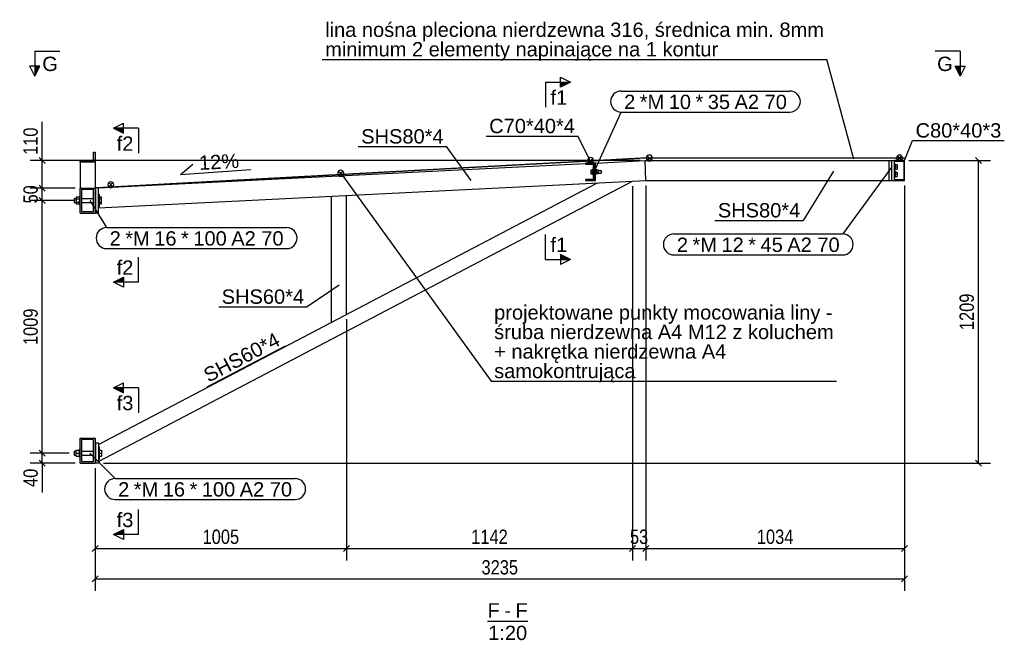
# Model space of a CAD drawing. Header units: millimetres. Extents: x 60 to 119230, y 44 to 9810.
# Tile 1 of 33: x 60 to 3995, y 89 to 2570. Entities that reach past the tile are written whole.
import ezdxf

# ---------------------------------------------------------------- set-up
doc = ezdxf.new("R2010")
doc.units = ezdxf.units.MM
doc.linetypes.add('HIDDEN', pattern=[2.38125, 1.5875, -0.79375])
doc.styles.add('Arial', font='ARIAL.TTF', dxfattribs={"height": 0.2})
doc.styles.add('Arial Narrow', font='ARIALN.TTF', dxfattribs={"height": 0.2})

# ---------------------------------------------------------------- blocks, each defined once
blk = doc.blocks.new('Unknown-18 - 34142')
at = {"color": 5}
blk.add_line((1929.9, 165), (2090.3, 165), dxfattribs=at)
at = {"color": 5, "style": 'Arial'}
for s, p in [('F', (1929.9, 180)), ('F', (2041.4, 180)), ('-', (1996.8, 180)), ('1:20', (1932.2, 90))]:
    blk.add_text(s, height=57.3, dxfattribs=at).set_placement(p)
blk = doc.blocks.new('Part-34165 - 34142')
at = {"color": 7}
for p, q in [((3534.8, 1926.5), (3534.8, 2006.5)), ((3534.8, 2006.5), (3544.8, 2006.5)), ((3544.8, 1926.5), (3544.8, 2006.5)), ((3534.8, 1926.5), (3544.8, 1926.5))]:
    blk.add_line(p, q, dxfattribs=at)
blk = doc.blocks.new('Part-34144 - 34142')
h = blk.add_hatch(color=6)
h.paths.add_polyline_path([(361.3, 1896.6), (301.3, 1896.6), (301.3, 1796.6), (361.3, 1796.6)])
h.paths.add_polyline_path([(307.3, 1802.6), (307.3, 1890.6), (355.3, 1890.6), (355.3, 1802.6)])
at = {"color": 7}
for p, q in [((301.3, 1896.6), (361.3, 1896.6)), ((301.3, 1796.6), (301.3, 1896.6)), ((355.3, 1890.6), (307.3, 1890.6)), ((307.3, 1890.6), (307.3, 1802.6)), ((355.3, 1802.6), (355.3, 1890.6)), ((361.3, 1896.6), (361.3, 1796.6)), ((301.3, 1796.6), (361.3, 1796.6)), ((307.3, 1802.6), (355.3, 1802.6))]:
    blk.add_line(p, q, dxfattribs=at)
blk = doc.blocks.new('Part-34153 - 34142')
at = {"color": 7}
for p, q in [((3595.8, 2006.5), (3555.8, 2006.5)), ((3555.8, 2006.5), (3555.8, 2003.5)), ((3555.8, 2003.5), (3592.8, 2003.5)), ((3592.8, 2003.5), (3592.8, 1929.5)), ((3595.8, 1926.5), (3595.8, 2006.5)), ((3592.8, 1929.5), (3555.8, 1929.5)), ((3555.8, 1929.5), (3555.8, 1926.5)), ((3555.8, 1926.5), (3595.8, 1926.5))]:
    blk.add_line(p, q, dxfattribs=at)
blk = doc.blocks.new('Part-34145 - 34142')
blk.add_hatch(color=6).paths.add_polyline_path([(361.3, 2040.5), (355.3, 2040.5), (355.3, 2006.5), (301.3, 2006.5), (301.3, 2000.5), (361.3, 2000.5)])
at = {"color": 7}
for p, q in [((355.3, 2040.5), (361.3, 2040.5)), ((355.3, 2006.5), (355.3, 2040.5)), ((361.3, 2040.5), (361.3, 2000.5)), ((301.3, 2000.5), (301.3, 2006.5)), ((301.3, 2006.5), (355.3, 2006.5)), ((361.3, 2000.5), (301.3, 2000.5))]:
    blk.add_line(p, q, dxfattribs=at)
blk = doc.blocks.new('Part-34154 - 34142')
h = blk.add_hatch(color=6)
h.paths.add_polyline_path([(361.3, 897.6), (301.3, 897.6), (301.3, 797.6), (361.3, 797.6)])
h.paths.add_polyline_path([(307.3, 803.6), (307.3, 891.6), (355.3, 891.6), (355.3, 803.6)])
at = {"color": 7}
for p, q in [((301.3, 897.6), (361.3, 897.6)), ((301.3, 797.6), (301.3, 897.6)), ((355.3, 891.6), (307.3, 891.6)), ((307.3, 891.6), (307.3, 803.6)), ((355.3, 803.6), (355.3, 891.6)), ((361.3, 897.6), (361.3, 797.6)), ((301.3, 797.6), (361.3, 797.6)), ((307.3, 803.6), (355.3, 803.6))]:
    blk.add_line(p, q, dxfattribs=at)
blk = doc.blocks.new('Part-34146 - 34142')
at = {"color": 7}
for p, q in [((374.3, 1897.2), (2321.4, 1994.6)), ((2361.4, 1996.6), (2560, 2006.5)), ((2562, 1926.5), (2560, 2006.5)), ((374.3, 1817.1), (2562, 1926.5)), ((374.3, 1897.2), (374.3, 1897.2))]:
    blk.add_line(p, q, dxfattribs=at)
blk = doc.blocks.new('Part-34147 - 34142')
at = {"color": 7}
for p, q in [((374.3, 803.4), (2508.6, 1923.8)), ((374.3, 871.2), (2365.9, 1916.7))]:
    blk.add_line(p, q, dxfattribs=at)
blk = doc.blocks.new('Part-34156 - 34142')
at = {"color": 7}
for p, q in [((374.3, 877.3), (362.3, 877.3)), ((362.3, 877.3), (362.3, 797.3)), ((374.3, 877.3), (374.3, 797.3)), ((374.3, 797.3), (362.3, 797.3))]:
    blk.add_line(p, q, dxfattribs=at)
blk = doc.blocks.new('Part-34148 - 34142')
at = {"color": 7}
for p, q in [((1306.4, 1360.5), (1306.4, 1863.7)), ((1366.4, 1392), (1366.4, 1866.7))]:
    blk.add_line(p, q, dxfattribs=at)
blk = doc.blocks.new('Bolt-34157 - 34142')
at = {"color": 136}
for p, q in [((277.3, 845.3), (277.3, 829.3)), ((277.3, 845.3), (285.3, 845.3)), ((277.3, 829.3), (285.3, 829.3)), ((285.3, 825.3), (285.3, 849.3)), ((285.3, 849.3), (298.3, 849.3)), ((285.3, 837.3), (298.3, 837.3)), ((298.3, 852.3), (298.3, 822.3)), ((298.3, 852.3), (301.3, 852.3)), ((307.3, 845.3), (355.3, 845.3)), ((307.3, 829.3), (355.3, 829.3)), ((361.3, 845.3), (362.3, 845.3)), ((361.3, 829.3), (362.3, 829.3)), ((374.3, 862.3), (377.3, 862.3)), ((377.3, 862.3), (377.3, 812.3)), ((377.3, 849.3), (387.3, 849.3)), ((377.3, 837.3), (387.3, 837.3)), ((387.3, 849.3), (387.3, 825.3)), ((285.3, 825.3), (298.3, 825.3)), ((298.3, 822.3), (301.3, 822.3)), ((374.3, 812.3), (377.3, 812.3)), ((377.3, 825.3), (387.3, 825.3))]:
    blk.add_line(p, q, dxfattribs=at)
blk = doc.blocks.new('Part-34159 - 34142')
at = {"color": 7}
for p, q in [((374.3, 1897.2), (362.3, 1897.2)), ((362.3, 1897.2), (362.3, 1797.2)), ((374.3, 1797.2), (374.3, 1897.2)), ((362.3, 1797.2), (374.3, 1797.2))]:
    blk.add_line(p, q, dxfattribs=at)
blk = doc.blocks.new('Bolt-34160 - 34142')
at = {"color": 136}
for p, q in [((277.3, 1855.2), (277.3, 1839.2)), ((277.3, 1855.2), (285.3, 1855.2)), ((285.3, 1861), (285.3, 1833.3)), ((285.3, 1861), (298.3, 1861)), ((285.3, 1854.1), (298.3, 1854.1)), ((298.3, 1862.2), (298.3, 1832.2)), ((298.3, 1862.2), (301.3, 1862.2)), ((307.3, 1855.2), (355.3, 1855.2)), ((361.3, 1855.2), (362.3, 1855.2)), ((374.3, 1872.2), (377.3, 1872.2)), ((377.3, 1872.2), (377.3, 1822.2)), ((377.3, 1861), (387.3, 1861)), ((377.3, 1854.1), (387.3, 1854.1)), ((387.3, 1833.3), (387.3, 1861)), ((277.3, 1839.2), (285.3, 1839.2)), ((285.3, 1840.2), (298.3, 1840.2)), ((285.3, 1833.3), (298.3, 1833.3)), ((298.3, 1832.2), (301.3, 1832.2)), ((307.3, 1839.2), (355.3, 1839.2)), ((361.3, 1839.2), (362.3, 1839.2)), ((374.3, 1822.2), (377.3, 1822.2)), ((377.3, 1840.2), (387.3, 1840.2)), ((377.3, 1833.3), (387.3, 1833.3))]:
    blk.add_line(p, q, dxfattribs=at)
blk = doc.blocks.new('Part-34161 - 34142')
at = {"color": 7}
for p, q in [((2562, 1926.5), (2560, 2006.5)), ((2560, 2006.5), (3534.8, 2006.5)), ((3534.8, 1926.5), (3534.8, 2006.5)), ((2562, 1926.5), (3534.8, 1926.5))]:
    blk.add_line(p, q, dxfattribs=at)
blk = doc.blocks.new('Part-34164 - 34142')
at = {"color": 7}
for p, q in [((3545.8, 1926.5), (3545.8, 2006.5)), ((3545.8, 2006.5), (3555.8, 2006.5)), ((3555.8, 1926.5), (3555.8, 2006.5)), ((3545.8, 1926.5), (3555.8, 1926.5))]:
    blk.add_line(p, q, dxfattribs=at)
blk = doc.blocks.new('Bolt-34166 - 34142')
at = {"color": 136}
for p, q in [((3544.8, 1987.5), (3545.8, 1987.5)), ((3544.8, 1975.5), (3545.8, 1975.5)), ((3555.8, 1993.5), (3558.8, 1993.5)), ((3555.8, 1969.5), (3558.8, 1969.5)), ((3558.8, 1993.5), (3558.8, 1969.5)), ((3558.8, 1990.5), (3566.3, 1990.5)), ((3558.8, 1981.5), (3566.3, 1981.5)), ((3558.8, 1972.5), (3566.3, 1972.5)), ((3566.3, 1990.5), (3566.3, 1972.5)), ((3544.8, 1957.5), (3545.8, 1957.5)), ((3544.8, 1945.5), (3545.8, 1945.5)), ((3555.8, 1963.5), (3558.8, 1963.5)), ((3555.8, 1939.5), (3558.8, 1939.5)), ((3558.8, 1963.5), (3558.8, 1939.5)), ((3558.8, 1960.5), (3566.3, 1960.5)), ((3558.8, 1951.5), (3566.3, 1951.5)), ((3558.8, 1942.5), (3566.3, 1942.5)), ((3566.3, 1960.5), (3566.3, 1942.5))]:
    blk.add_line(p, q, dxfattribs=at)
blk = doc.blocks.new('Part-34167 - 34142')
blk.add_hatch(color=6).paths.add_polyline_path([(2361.4, 1996.6), (2321.4, 1996.6), (2321.4, 1992.6), (2357.4, 1992.6), (2357.4, 1930.6), (2321.4, 1930.6), (2321.4, 1926.6), (2361.4, 1926.6)])
at = {"color": 7}
for p, q in [((2361.4, 1996.6), (2321.4, 1996.6)), ((2321.4, 1996.6), (2321.4, 1992.6)), ((2321.4, 1992.6), (2357.4, 1992.6)), ((2357.4, 1992.6), (2357.4, 1930.6)), ((2361.4, 1926.6), (2361.4, 1996.6)), ((2357.4, 1930.6), (2321.4, 1930.6)), ((2321.4, 1930.6), (2321.4, 1926.6)), ((2321.4, 1926.6), (2361.4, 1926.6))]:
    blk.add_line(p, q, dxfattribs=at)
blk = doc.blocks.new('Part-34169 - 34142')
at = {"color": 7}
for p, q in [((2357.4, 1986.6), (2351.4, 1986.6)), ((2351.4, 1986.6), (2351.4, 1936.6)), ((2351.4, 1936.6), (2357.4, 1936.6))]:
    blk.add_line(p, q, dxfattribs=at)
blk = doc.blocks.new('Bolt-34170 - 34142')
at = {"color": 136}
for p, q in [((2343, 1969.1), (2349.4, 1969.1)), ((2343, 1969.1), (2343, 1954.1)), ((2349.4, 1971.6), (2349.4, 1951.6)), ((2349.4, 1971.6), (2351.4, 1971.6)), ((2361.4, 1971.6), (2363.4, 1971.6)), ((2363.4, 1971.6), (2363.4, 1951.6)), ((2363.4, 1970.1), (2371.4, 1970.1)), ((2371.4, 1970.1), (2371.4, 1953.1)), ((2343, 1961.6), (2349.4, 1961.6)), ((2343, 1954.1), (2349.4, 1954.1)), ((2349.4, 1951.6), (2351.4, 1951.6)), ((2361.4, 1951.6), (2363.4, 1951.6)), ((2363.4, 1961.6), (2371.4, 1961.6)), ((2371.4, 1953.1), (2363.4, 1953.1)), ((2371.4, 1966.6), (2384.4, 1966.6)), ((2371.4, 1956.6), (2384.4, 1956.6)), ((2384.4, 1966.6), (2384.4, 1956.6))]:
    blk.add_line(p, q, dxfattribs=at)
blk = doc.blocks.new('Line-34422 - 34142')
at = {"color": 7}
blk.add_line((301.3, 2000.5), (301.3, 1896.6), dxfattribs=at)
blk = doc.blocks.new('Line-34429 - 34142')
at = {"color": 7}
blk.add_line((361.3, 2006.5), (361.3, 1896.6), dxfattribs=at)
blk = doc.blocks.new('Line-35444 - 34142')
at = {"color": 1, "linetype": 'HIDDEN'}
blk.add_line((3595.8, 2016.5), (2560, 2016.5), dxfattribs=at)
blk = doc.blocks.new('Line-35454 - 34142')
at = {"color": 1, "linetype": 'HIDDEN'}
blk.add_line((2560, 2016.5), (374.3, 1897.2), dxfattribs=at)
blk = doc.blocks.new('Circle-35560 - 34142')
at = {"color": 1}
for start, end in [(0, 180), (180, 0)]:
    blk.add_arc((2341.4, 2006.5), 12, start, end, dxfattribs=at)
blk = doc.blocks.new('Circle-35530 - 34142')
at = {"color": 1}
for start, end in [(0, 180), (180, 0)]:
    blk.add_arc((3576, 2016.5), 12, start, end, dxfattribs=at)
blk = doc.blocks.new('Circle-35533 - 34142')
at = {"color": 1}
for start, end in [(0, 180), (180, 0)]:
    blk.add_arc((424.2, 1909.7), 12, start, end, dxfattribs=at)
blk = doc.blocks.new('Circle-35568 - 34142')
at = {"color": 1}
for start, end in [(0, 180), (180, 0)]:
    blk.add_arc((1343.1, 1955.7), 12, start, end, dxfattribs=at)
blk = doc.blocks.new('Circle-35576 - 34142')
at = {"color": 1}
for start, end in [(0, 180), (180, 0)]:
    blk.add_arc((2576, 2016.5), 12, start, end, dxfattribs=at)
blk = doc.blocks.new('Line-35531 - 34142')
at = {"color": 1, "linetype": 'Continuous'}
blk.add_line((3567.5, 2025), (3584.5, 2008), dxfattribs=at)
blk = doc.blocks.new('Line-35534 - 34142')
at = {"color": 1, "linetype": 'Continuous'}
blk.add_line((415.7, 1918.2), (432.7, 1901.2), dxfattribs=at)
blk = doc.blocks.new('Line-35559 - 34142')
at = {"color": 1, "linetype": 'Continuous'}
blk.add_line((2332.9, 2015), (2349.9, 1998), dxfattribs=at)
blk = doc.blocks.new('Line-35567 - 34142')
at = {"color": 1, "linetype": 'Continuous'}
blk.add_line((1334.6, 1964.1), (1351.6, 1947.2), dxfattribs=at)
blk = doc.blocks.new('Line-35577 - 34142')
at = {"color": 1, "linetype": 'Continuous'}
blk.add_line((2567.5, 2025), (2584.5, 2008), dxfattribs=at)
blk = doc.blocks.new('Line-35532 - 34142')
at = {"color": 1, "linetype": 'Continuous'}
blk.add_line((3567.5, 2008), (3584.5, 2025), dxfattribs=at)
blk = doc.blocks.new('Line-35569 - 34142')
at = {"color": 1, "linetype": 'Continuous'}
blk.add_line((1334.6, 1947.2), (1351.6, 1964.1), dxfattribs=at)
blk = doc.blocks.new('Line-35535 - 34142')
at = {"color": 1, "linetype": 'Continuous'}
blk.add_line((415.7, 1901.2), (432.7, 1918.2), dxfattribs=at)
blk = doc.blocks.new('Line-35561 - 34142')
at = {"color": 1, "linetype": 'Continuous'}
blk.add_line((2332.9, 1998), (2349.9, 2015), dxfattribs=at)
blk = doc.blocks.new('Line-35578 - 34142')
at = {"color": 1, "linetype": 'Continuous'}
blk.add_line((2567.5, 2008), (2584.5, 2020), dxfattribs=at)
blk = doc.blocks.new('Line-35706 - 34142')
at = {"color": 136, "linetype": 'Continuous'}
blk.add_line((703.2, 1950.7), (983.3, 1970.4), dxfattribs=at)
blk = doc.blocks.new('Line-35729 - 34142')
at = {"color": 136, "linetype": 'Continuous'}
blk.add_line((703.2, 1950.7), (751.9, 1992.3), dxfattribs=at)
blk = doc.blocks.new('StraightDimension-34943 - 34142')
at = {"color": 174}
for p, q in [((150, 2006.5), (150, 2160.9)), ((150, 2006.5), (150, 2160.9)), ((162, 1994.5), (138, 2018.5)), ((2540, 2006.5), (102, 2006.5)), ((150, 1896.6), (150, 2006.5)), ((281.3, 1896.6), (102, 1896.6)), ((138, 1908.6), (162, 1884.6))]:
    blk.add_line(p, q, dxfattribs=at)
at = {"color": 30, "style": 'Arial Narrow'}
blk.add_text('110', height=57.27, rotation=90.0002, dxfattribs=at).set_placement((132, 2029))
blk = doc.blocks.new('StraightDimension-34944 - 34142')
at = {"color": 174}
for p, q in [((281.3, 1896.6), (102, 1896.6)), ((162, 1884.6), (138, 1908.6)), ((150, 1846.6), (150, 1896.6)), ((138, 1858.6), (162, 1834.6)), ((281.3, 1846.6), (102, 1846.6))]:
    blk.add_line(p, q, dxfattribs=at)
at = {"color": 30, "style": 'Arial Narrow'}
blk.add_text('50', height=57.27, rotation=90.0002, dxfattribs=at).set_placement((132, 1835.1))
blk = doc.blocks.new('StraightDimension-35067 - 34142')
at = {"color": 174}
for p, q in [((2562, 1906.5), (2562, 408.2)), ((3595.8, 1906.5), (3595.8, 408.2)), ((2574, 468.2), (2550, 444.2)), ((2562, 456.2), (3595.8, 456.2)), ((3583.8, 444.2), (3607.8, 468.2))]:
    blk.add_line(p, q, dxfattribs=at)
at = {"color": 30, "style": 'Arial Narrow'}
blk.add_text('1034', height=57.27, dxfattribs=at).set_placement((3006, 474.2))
blk = doc.blocks.new('StraightDimension-35049 - 34142')
at = {"color": 174}
for p, q in [((3903.2, 1994.5), (3879.2, 2018.5)), ((3612.8, 2006.5), (3939.2, 2006.5)), ((3891.2, 797.3), (3891.2, 2006.5)), ((394.3, 797.3), (3939.2, 797.3)), ((3879.2, 809.3), (3903.2, 785.3))]:
    blk.add_line(p, q, dxfattribs=at)
at = {"color": 30, "style": 'Arial Narrow'}
blk.add_text('1209', height=57.27, rotation=90.0002, dxfattribs=at).set_placement((3873.2, 1328.9))
blk = doc.blocks.new('StraightDimension-34946 - 34142')
at = {"color": 174}
for p, q in [((257.3, 837.3), (102, 837.3)), ((162, 825.3), (138, 849.3)), ((150, 797.3), (150, 837.3)), ((281.3, 797.3), (102, 797.3)), ((138, 809.3), (162, 785.3)), ((150, 797.3), (150, 679.3)), ((150, 797.3), (150, 679.3))]:
    blk.add_line(p, q, dxfattribs=at)
at = {"color": 30, "style": 'Arial Narrow'}
blk.add_text('40', height=57.27, rotation=90.0002, dxfattribs=at).set_placement((132, 701.8))
blk = doc.blocks.new('StraightDimension-34945 - 34142')
at = {"color": 174}
for p, q in [((162, 1834.6), (138, 1858.6)), ((281.3, 1846.6), (102, 1846.6)), ((150, 837.3), (150, 1846.6)), ((257.3, 837.3), (102, 837.3)), ((138, 849.3), (162, 825.3))]:
    blk.add_line(p, q, dxfattribs=at)
at = {"color": 30, "style": 'Arial Narrow'}
blk.add_text('1009', height=57.27, rotation=90.0002, dxfattribs=at).set_placement((132, 1269))
blk = doc.blocks.new('StraightDimension-35068 - 34142')
at = {"color": 174}
for p, q in [((2508.6, 1903.8), (2508.6, 408.2)), ((2562, 1906.5), (2562, 408.2)), ((2520.6, 468.2), (2496.6, 444.2)), ((2508.6, 456.2), (2562, 456.2)), ((2550, 444.2), (2574, 468.2))]:
    blk.add_line(p, q, dxfattribs=at)
at = {"color": 30, "style": 'Arial Narrow'}
blk.add_text('53', height=57.27, dxfattribs=at).set_placement((2498.8, 474.2))
blk = doc.blocks.new('StraightDimension-35069 - 34142')
at = {"color": 174}
for p, q in [((2508.6, 1903.8), (2508.6, 408.2)), ((1366.4, 1372), (1366.4, 408.2)), ((1378.4, 468.2), (1354.4, 444.2)), ((1366.4, 456.2), (2508.6, 456.2)), ((2496.6, 444.2), (2520.6, 468.2))]:
    blk.add_line(p, q, dxfattribs=at)
at = {"color": 30, "style": 'Arial Narrow'}
blk.add_text('1142', height=57.27, dxfattribs=at).set_placement((1864.5, 474.2))
blk = doc.blocks.new('StraightDimension-35070 - 34142')
at = {"color": 174}
for p, q in [((1366.4, 1372), (1366.4, 408.2)), ((361.3, 777.6), (361.3, 408.2)), ((373.3, 468.2), (349.3, 444.2)), ((361.3, 456.2), (1366.4, 456.2)), ((1354.4, 444.2), (1378.4, 468.2))]:
    blk.add_line(p, q, dxfattribs=at)
at = {"color": 30, "style": 'Arial Narrow'}
blk.add_text('1005', height=57.27, dxfattribs=at).set_placement((790.9, 474.2))
blk = doc.blocks.new('StraightDimension-35141 - 34142')
at = {"color": 174}
for p, q in [((3595.8, 1906.5), (3595.8, 286.1)), ((361.3, 777.6), (361.3, 286.1)), ((373.3, 346.1), (349.3, 322.1)), ((361.3, 334.1), (3595.8, 334.1)), ((3583.8, 322.1), (3607.8, 346.1))]:
    blk.add_line(p, q, dxfattribs=at)
at = {"color": 30, "style": 'Arial Narrow'}
blk.add_text('3235', height=57.27, dxfattribs=at).set_placement((1905.6, 352.1))
blk = doc.blocks.new('Mark-34229 - 34142')
at = {"color": 136}
for p, q in [((340.8, 1847.2), (407.5, 1738.7)), ((407.5, 1738.7), (1126.6, 1738.7)), ((407.5, 1654.7), (1126.6, 1654.7))]:
    blk.add_line(p, q, dxfattribs=at)
for centre, start, end in [((407.5, 1696.7), 90, 270), ((1126.6, 1696.7), 270, 90)]:
    blk.add_arc(centre, 42, start, end, dxfattribs=at)
at = {"color": 30, "style": 'Arial'}
for s, p in [('2', (419.5, 1666.7)), ('*M', (482, 1666.7)), ('16', (597.8, 1666.7)), ('*', (704.8, 1666.7)), ('100', (754, 1666.7)), ('A2 70', (905.5, 1666.7))]:
    blk.add_text(s, height=57.3, dxfattribs=at).set_placement(p)
blk = doc.blocks.new('Mark-34208 - 34142')
at = {"color": 136}
for p in [(1336.4, 1508.4), (855.2, 1422)]:
    blk.add_line(p, (1208.4, 1422), dxfattribs=at)
at = {"color": 30, "style": 'Arial'}
blk.add_text('SHS60*4', height=57.3, dxfattribs=at).set_placement((867.2, 1434))
blk = doc.blocks.new('Mark-34217 - 34142')
at = {"color": 136}
for p in [(1924.3, 2104.1), (2345.2, 1996.6)]:
    blk.add_line(p, (2290.8, 2104.1), dxfattribs=at)
at = {"color": 30, "style": 'Arial'}
blk.add_text('C70*40*4', height=57.3, dxfattribs=at).set_placement((1936.3, 2116.1))
blk = doc.blocks.new('Mark-34210 - 34142')
at = {"color": 136}
for p, q in [((3595.8, 2006.5), (3628.3, 2086.5)), ((3628.3, 2086.5), (3994.9, 2086.5))]:
    blk.add_line(p, q, dxfattribs=at)
at = {"color": 30, "style": 'Arial'}
blk.add_text('C80*40*3', height=57.3, dxfattribs=at).set_placement((3640.3, 2098.5))
blk = doc.blocks.new('SectionMark-36951 - 34142')
for points in [[(2221.4, 2299.5), (2221.4, 2319.5), (2261.4, 2319.5)], [(2221.4, 1611.4), (2221.4, 1631.4), (2261.4, 1611.4)]]:
    blk.add_hatch(color=5).paths.add_polyline_path(points)
at = {"color": 5}
for p, q in [((2221.4, 2299.5), (2221.4, 2339.5)), ((2221.4, 2339.5), (2261.4, 2319.5)), ((2161.4, 2319.5), (2161.4, 2219.5)), ((2161.4, 2319.5), (2261.4, 2319.5)), ((2261.4, 2319.5), (2221.4, 2299.5)), ((2161.4, 1611.4), (2161.4, 1711.4)), ((2261.4, 1611.4), (2221.4, 1631.4)), ((2221.4, 1631.4), (2221.4, 1591.4)), ((2161.4, 1611.4), (2261.4, 1611.4)), ((2261.4, 1611.4), (2221.4, 1591.4))]:
    blk.add_line(p, q, dxfattribs=at)
at = {"color": 5, "style": 'Arial'}
for p in [(2181.4, 2229.5), (2181.4, 1641.4)]:
    blk.add_text('f1', height=57.3, dxfattribs=at).set_placement(p)
blk = doc.blocks.new('Mark-34228 - 34142')
at = {"color": 136}
for p, q in [((340.8, 837.3), (441.4, 735.7)), ((441.4, 735.7), (1160.5, 735.7)), ((441.4, 651.7), (1160.5, 651.7))]:
    blk.add_line(p, q, dxfattribs=at)
for centre, start, end in [((441.4, 693.7), 90, 270), ((1160.5, 693.7), 270, 90)]:
    blk.add_arc(centre, 42, start, end, dxfattribs=at)
at = {"color": 30, "style": 'Arial'}
for s, p in [('2', (453.4, 663.7)), ('*M', (515.9, 663.7)), ('16', (631.7, 663.7)), ('*', (738.7, 663.7)), ('100', (787.8, 663.7)), ('A2 70', (939.3, 663.7))]:
    blk.add_text(s, height=57.3, dxfattribs=at).set_placement(p)
blk = doc.blocks.new('Mark-34230 - 34142')
at = {"color": 136}
for p, q in [((3545.3, 1981.5), (3348.9, 1713.3)), ((2674.3, 1713.3), (3348.9, 1713.3)), ((2674.3, 1629.3), (3348.9, 1629.3))]:
    blk.add_line(p, q, dxfattribs=at)
for centre, start, end in [((2674.3, 1671.3), 90, 270), ((3348.9, 1671.3), 270, 90)]:
    blk.add_arc(centre, 42, start, end, dxfattribs=at)
at = {"color": 30, "style": 'Arial'}
for s, p in [('2', (2686.3, 1641.3)), ('*M', (2748.8, 1641.3)), ('12', (2864.6, 1641.3)), ('*', (2971.6, 1641.3)), ('45', (3020.7, 1641.3)), ('A2 70', (3127.8, 1641.3))]:
    blk.add_text(s, height=57.3, dxfattribs=at).set_placement(p)
blk = doc.blocks.new('Mark-34231 - 34142')
at = {"color": 136}
for p, q in [((2463.4, 2284.4), (3138, 2284.4)), ((2356.4, 1961.6), (2463.4, 2200.4)), ((2463.4, 2200.4), (3138, 2200.4))]:
    blk.add_line(p, q, dxfattribs=at)
for centre, start, end in [((2463.4, 2242.4), 90, 270), ((3138, 2242.4), 270, 90)]:
    blk.add_arc(centre, 42, start, end, dxfattribs=at)
at = {"color": 30, "style": 'Arial'}
for s, p in [('2', (2475.4, 2212.4)), ('*M', (2537.9, 2212.4)), ('10', (2653.7, 2212.4)), ('*', (2760.7, 2212.4)), ('35', (2809.8, 2212.4)), ('A2 70', (2916.8, 2212.4))]:
    blk.add_text(s, height=57.3, dxfattribs=at).set_placement(p)
blk = doc.blocks.new('Mark-34206 - 34142')
at = {"color": 136}
for p in [(1412.9, 2062.6), (1864.6, 1926.5)]:
    blk.add_line(p, (1766, 2062.6), dxfattribs=at)
at = {"color": 30, "style": 'Arial'}
blk.add_text('SHS80*4', height=57.3, dxfattribs=at).set_placement((1424.9, 2074.6))
blk = doc.blocks.new('Mark-34207 - 34142')
at = {"color": 136}
blk.add_line((809.5, 1101.9), (1122.2, 1266), dxfattribs=at)
at = {"color": 30, "style": 'Arial'}
blk.add_text('SHS60*4', height=57.3, rotation=27.6968, dxfattribs=at).set_placement((814.5, 1118.1))
blk = doc.blocks.new('Mark-34214 - 34142')
at = {"color": 136}
for p in [(3312.2, 1964), (2838.2, 1767.2)]:
    blk.add_line(p, (3191.4, 1767.2), dxfattribs=at)
at = {"color": 30, "style": 'Arial'}
blk.add_text('SHS80*4', height=57.3, dxfattribs=at).set_placement((2850.2, 1779.2))
blk = doc.blocks.new('SectionMark-37122 - 34142')
for points in [[(474.3, 1098.6), (474.3, 1078.6), (434.3, 1098.6)], [(474.3, 531.5), (474.3, 511.5), (434.3, 511.5)]]:
    blk.add_hatch(color=5).paths.add_polyline_path(points)
at = {"color": 5}
for p, q in [((434.3, 1098.6), (474.3, 1118.6)), ((474.3, 1078.6), (474.3, 1118.6)), ((534.3, 1098.6), (434.3, 1098.6)), ((434.3, 1098.6), (474.3, 1078.6)), ((534.3, 1098.6), (534.3, 998.6)), ((534.3, 511.5), (534.3, 611.5)), ((434.3, 511.5), (474.3, 531.5)), ((474.3, 531.5), (474.3, 491.5)), ((534.3, 511.5), (434.3, 511.5)), ((474.3, 491.5), (434.3, 511.5))]:
    blk.add_line(p, q, dxfattribs=at)
at = {"color": 5, "style": 'Arial'}
for p in [(447.6, 1008.6), (447.6, 541.5)]:
    blk.add_text('f3', height=57.3, dxfattribs=at).set_placement(p)
blk = doc.blocks.new('SectionMark-37064 - 34142')
for points in [[(474.3, 2135.5), (474.3, 2115.5), (434.3, 2135.5)], [(474.3, 1540.2), (474.3, 1520.2), (434.3, 1520.2)]]:
    blk.add_hatch(color=5).paths.add_polyline_path(points)
at = {"color": 5}
for p, q in [((434.3, 2135.5), (474.3, 2155.5)), ((534.3, 2135.5), (434.3, 2135.5)), ((434.3, 2135.5), (474.3, 2115.5)), ((474.3, 2115.5), (474.3, 2155.5)), ((534.3, 2135.5), (534.3, 2035.5)), ((534.3, 1520.2), (534.3, 1620.2)), ((434.3, 1520.2), (474.3, 1540.2)), ((474.3, 1540.2), (474.3, 1500.2)), ((534.3, 1520.2), (434.3, 1520.2)), ((474.3, 1500.2), (434.3, 1520.2))]:
    blk.add_line(p, q, dxfattribs=at)
at = {"color": 5, "style": 'Arial'}
for p in [(447.6, 2045.5), (447.6, 1550.2)]:
    blk.add_text('f2', height=57.3, dxfattribs=at).set_placement(p)
blk = doc.blocks.new('Text-35606 - 34142')
at = {"color": 136}
for p in [(1268.8, 2410.8), (3392.9, 2011.5)]:
    blk.add_line(p, (3285.5, 2410.8), dxfattribs=at)
at = {"color": 30, "style": 'Arial'}
for s, p in [('lina nośna pleciona nierdzewna 316, średnica min. 8mm', (1280.8, 2500.8)), ('minimum 2 elementy napinające na 1 kontur', (1280.8, 2422.8))]:
    blk.add_text(s, height=57.305, dxfattribs=at).set_placement(p)
blk = doc.blocks.new('Text-35727 - 34142')
at = {"color": 30, "style": 'Arial'}
blk.add_text('12%', height=57.3, rotation=3.0023, dxfattribs=at).set_placement((778.1, 1968.8))
blk = doc.blocks.new('Text-35760 - 34142')
at = {"color": 136}
for p, q in [((1343.1, 1955.7), (1944.1, 1124.9)), ((1944.1, 1124.9), (3324.6, 1124.9))]:
    blk.add_line(p, q, dxfattribs=at)
at = {"color": 30, "style": 'Arial'}
for s, p in [('projektowane punkty mocowania liny -', (1956.1, 1370.9)), ('śruba nierdzewna A4 M12 z koluchem', (1956.1, 1292.9)), ('+ nakrętka nierdzewna A4', (1956.1, 1214.9)), ('samokontrująca', (1956.1, 1136.9))]:
    blk.add_text(s, height=57.305, dxfattribs=at).set_placement(p)
blk = doc.blocks.new('SectionMark-35893 - 34142')
for points in [[(120.2, 2384.4), (140.2, 2384.4), (120.2, 2344.4)], [(3798.5, 2384.4), (3818.5, 2384.4), (3818.5, 2344.4)]]:
    blk.add_hatch(color=5).paths.add_polyline_path(points)
at = {"color": 5}
for p, q in [((120.2, 2444.4), (220.2, 2444.4)), ((120.2, 2444.4), (120.2, 2344.4)), ((3818.5, 2444.4), (3718.5, 2444.4)), ((3818.5, 2444.4), (3818.5, 2344.4)), ((120.2, 2344.4), (100.2, 2384.4)), ((140.2, 2384.4), (100.2, 2384.4)), ((120.2, 2344.4), (140.2, 2384.4)), ((3798.5, 2384.4), (3838.5, 2384.4)), ((3818.5, 2344.4), (3798.5, 2384.4)), ((3838.5, 2384.4), (3818.5, 2344.4))]:
    blk.add_line(p, q, dxfattribs=at)
at = {"color": 5, "style": 'Arial'}
for p in [(150.2, 2364.4), (3726.3, 2364.4)]:
    blk.add_text('G', height=57.3, dxfattribs=at).set_placement(p)

msp = doc.modelspace()

# ---------------------------------------------------------------- block references
for name in ['Text-35606 - 34142', 'SectionMark-35893 - 34142', 'SectionMark-36951 - 34142', 'Mark-34231 - 34142', 'Mark-34217 - 34142', 'StraightDimension-34943 - 34142', 'SectionMark-37064 - 34142', 'Mark-34206 - 34142', 'Mark-34210 - 34142', 'Part-34145 - 34142', 'Line-35454 - 34142', 'StraightDimension-35049 - 34142', 'Text-35727 - 34142', 'Circle-35560 - 34142', 'Line-35559 - 34142', 'Line-35561 - 34142', 'Line-35444 - 34142', 'Circle-35576 - 34142', 'Line-35577 - 34142', 'Line-35578 - 34142', 'Circle-35530 - 34142', 'Line-35531 - 34142', 'Line-35532 - 34142', 'Line-34422 - 34142', 'Line-34429 - 34142', 'Part-34146 - 34142', 'Line-35729 - 34142', 'Line-35706 - 34142', 'Circle-35568 - 34142', 'Part-34167 - 34142', 'Bolt-34170 - 34142', 'Part-34169 - 34142', 'Part-34161 - 34142', 'Mark-34230 - 34142', 'Part-34165 - 34142', 'Bolt-34166 - 34142', 'Part-34164 - 34142', 'Part-34153 - 34142', 'Line-35567 - 34142', 'Line-35569 - 34142', 'Text-35760 - 34142', 'Mark-34214 - 34142', 'StraightDimension-34944 - 34142', 'Part-34144 - 34142', 'StraightDimension-35141 - 34142', 'Part-34159 - 34142', 'Part-34147 - 34142', 'Circle-35533 - 34142', 'Line-35534 - 34142', 'Line-35535 - 34142', 'StraightDimension-35069 - 34142', 'StraightDimension-35068 - 34142', 'StraightDimension-35067 - 34142', 'StraightDimension-34945 - 34142', 'Bolt-34160 - 34142', 'Part-34148 - 34142', 'Mark-34229 - 34142', 'Mark-34208 - 34142', 'StraightDimension-35070 - 34142', 'Mark-34207 - 34142', 'SectionMark-37122 - 34142', 'Part-34154 - 34142', 'Part-34156 - 34142', 'StraightDimension-34946 - 34142', 'Bolt-34157 - 34142', 'Mark-34228 - 34142', 'Unknown-18 - 34142']:
    msp.add_blockref(name, (0, 0))

doc.saveas('drawing.dxf')
